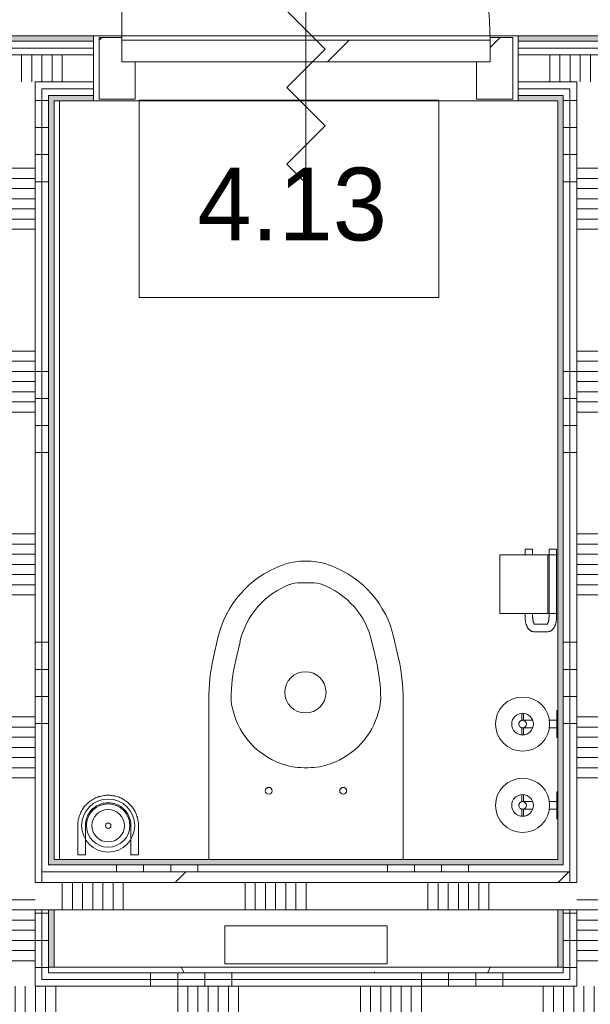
# Model space of a CAD drawing. Extents: x 2744 to 57639, y 3641 to 38820.
# Tile 87 of 179: x 34497 to 35550, y 32437 to 34254. Entities that reach past the tile are written whole.
import ezdxf

# ---------------------------------------------------------------- set-up
doc = ezdxf.new("R2010")
doc.units = 0
doc.header["$LTSCALE"] = 50
doc.layers.get('0').update_dxf_attribs({"linetype": 'CONTINUOUS'})
for name, color, linetype, lineweight in [('A-AREA-IDEN', 8, 'CONTINUOUS', 18), ('A-DETL-GENF', 8, 'CONTINUOUS', 18), ('A-DOOR', 8, 'CONTINUOUS', 25), ('A-FLOR-OTLN', 8, 'CONTINUOUS', 18), ('A-GENM', 8, 'CONTINUOUS', 18), ('A-WALL-PATT', 8, 'CONTINUOUS', 50), ('I-WALL', 8, 'CONTINUOUS', 25), ('P-SANR-FIXT', 8, 'CONTINUOUS', 18)]:
    doc.layers.add(name, color=color, linetype=linetype, lineweight=lineweight)
doc.styles.add('Frutiger_6', font='txt', dxfattribs={"height": 134.331683})
pattern_1 = [(270, (36388, 32505.7), (500, -4e-12), []), (270, (36338, 32505.7), (500, -4e-12), []), (270, (36288, 32505.7), (500, -4e-12), []), (270, (36238, 32505.7), (500, -4e-12), [])]
pattern_2 = [(270, (36399.95, 34224.45), (500, 3e-14), []), (270, (36349.95, 34224.45), (500, 3e-14), []), (270, (36299.95, 34224.45), (500, 3e-14), []), (270, (36249.95, 34224.45), (500, 3e-14), [])]
pattern_3 = [(360, (34439.95, 33105.1), (7e-13, 500), []), (360, (34439.95, 33055.1), (7e-13, 500), []), (360, (34439.95, 33005.1), (7e-13, 500), []), (360, (34439.95, 32955.1), (7e-13, 500), [])]
pattern_4 = [(360, (35489.95, 33105.1), (7e-13, 500), []), (360, (35489.95, 33055.1), (7e-13, 500), []), (360, (35489.95, 33005.1), (7e-13, 500), []), (360, (35489.95, 32955.1), (7e-13, 500), [])]

# ---------------------------------------------------------------- blocks, each defined once
blk = doc.blocks.new('32_KA_hout_67-114-enkele_deur_met dorpel - H630d-5655968-Plotview 4e Verdieping - schaal 1 op 100')
at = {"layer": 'A-GENM'}
h = blk.add_hatch(dxfattribs=at)
h.set_pattern_fill('FP_294', color=256, style=0, pattern_type=2)
h.set_pattern_definition([(225, (35024.95, 34164.45), (91.92388, -91.92388), [])])
h.paths.add_polyline_path([(-382.1, 57), (-382.1, -57), (-340.1, -57), (-340.1, -12), (-315.1, -12), (-315.1, 57)], flags=0)
h.paths.add_polyline_path([(314.9, 57), (314.9, -12), (339.9, -12), (339.9, -57), (381.9, -57), (381.9, 57)], flags=0)
at = {"layer": 'A-DETL-GENF'}
for p, q in [((35.4, 176.8), (0, 212.1)), ((0, 212.1), (0, -212.1)), ((-35.4, 106.1), (35.4, 176.8)), ((35.4, 35.4), (-35.4, 106.1)), ((-35.4, -35.4), (35.4, 35.4)), ((35.4, -106.1), (-35.4, -35.4)), ((-35.4, -176.8), (35.4, -106.1)), ((0, -212.1), (-35.4, -176.8))]:
    blk.add_line(p, q, dxfattribs=at)
at = {"layer": 'A-DOOR', "lineweight": 18}
for p, q in [((-382.1, 57), (-315.1, 57)), ((-382.1, -57), (-382.1, 57)), ((-315.1, 57), (-315.1, -12)), ((314.9, 57), (381.9, 57)), ((314.9, -12), (314.9, 57)), ((381.9, 57), (381.9, -57)), ((-340.1, -52), (-340.1, -57)), ((339.9, -57), (339.9, -52)), ((-340.1, -57), (-382.1, -57)), ((381.9, -57), (339.9, -57))]:
    blk.add_line(p, q, dxfattribs=at)
at = {"layer": 'A-GENM'}
blk.add_line((339.9, -52), (339.9, -732), dxfattribs=at)
blk.add_arc((339.9, -52), 680, 180, 270, dxfattribs=at)
blk = doc.blocks.new('74_3B_toilet - eenvoudig - 74_3B_toilet - eenvoudig-4325789-Plotview 4e Verdieping - schaal 1 op 100')
at = {"layer": 'P-SANR-FIXT'}
for p, q in [((-232.3, 590.5), (-237.2, 588.7)), ((-186.2, 596.9), (-196.8, 596.9)), ((-145.8, 588.7), (-150.7, 590.5)), ((-223.2, 553.2), (-220.4, 554.3)), ((-181.9, 557.2), (-201.1, 557.2)), ((-159.8, 553.2), (-162.6, 554.3)), ((-353.9, 455.6), (-362, 420.1)), ((-21.1, 420.1), (-29.2, 455.6)), ((-313.2, 448.4), (-321.6, 411.6)), ((-69.8, 448.4), (-61.4, 411.6)), ((-370.9, 340.9), (-370.9, 46.3)), ((-12.1, 46.3), (-12.1, 340.9)), ((-326.5, 322.7), (-325.4, 318.8)), ((-56.5, 322.7), (-57.6, 318.8)), ((-238.2, 223.6), (-236.9, 223.1)), ((-144.9, 223.6), (-146.2, 223.1)), ((-187.3, 215.9), (-195.7, 215.9)), ((-41.5, -76.2), (-341.5, -76.2)), ((-341.5, -76.2), (-341.5, -146.2)), ((-41.5, -146.2), (-41.5, -76.2)), ((-341.5, -146.2), (-41.5, -146.2))]:
    blk.add_line(p, q, dxfattribs=at)
for centre, radius in [((-192.5, 354.9), 38.1), ((-260.2, 173.2), 6.35), ((-122.8, 173.2), 6.35)]:
    blk.add_circle(centre, radius, dxfattribs=at)
for centre, radius, start, end in [((-172.2, 414), 186.4, 110.4134, 167.1278), ((-196.8, 495.3), 101.6, 90, 110.4134), ((-186.2, 495.3), 101.6, 69.5866, 90), ((-210.8, 414), 186.4, 12.8722, 69.5866), ((-168.7, 415.3), 148.3, 110.4134, 167.1278), ((-201.1, 493.7), 63.5, 90, 110.4134), ((-181.9, 493.7), 63.5, 69.5866, 90), ((-214.3, 415.3), 148.3, 12.8722, 69.5866), ((-15.3, 340.9), 355.6, 167.1278, 180), ((-367.7, 340.9), 355.6, 0, 12.8722), ((-12.1, 340.9), 317.5, 167.1278, 179.5378), ((-370.9, 340.9), 317.5, 0.4622, 12.8722), ((-235.5, 347.1), 94.2, 182.2156, 195), ((-147.5, 347.1), 94.2, 345, 357.7844), ((-190.5, 354.9), 139.7, 195, 250.0403), ((-192.5, 354.9), 139.7, 289.9597, 345), ((-195.7, 336.5), 120.6, 250.0403, 270), ((-187.3, 336.5), 120.6, 270, 289.9597)]:
    blk.add_arc(centre, radius, start, end, dxfattribs=at)
blk = doc.blocks.new('32_KA_binnendeur_hout - 32_KA_binnendeur_hout-5633690-Plotview 4e Verdieping - schaal 1 op 100')
at = {"layer": 'A-DOOR', "lineweight": 18}
h = blk.add_hatch(dxfattribs=at)
h.set_pattern_fill('FP_336', color=256, style=0, pattern_type=2)
h.set_pattern_definition([(45, (-35025.06, -34216.45), (-212.132, 212.132), [])])
h.paths.add_polyline_path([(340, -40), (340, 0), (-340, 0), (-340, -40)], flags=0)
for p, q in [((340, 0), (-340, 0)), ((-340, 0), (-340, -40)), ((340, -40), (340, 0)), ((-340, -40), (340, -40))]:
    blk.add_line(p, q, dxfattribs=at)
blk = doc.blocks.new('74_KA_D-Line reserve toiletrolhouder - Type 1-7879157-Plotview 4e Verdieping - schaal 1 op 100')
at = {"layer": 'P-SANR-FIXT'}
for p, q in [((118.6, 126.5), (105.2, 126.5)), ((105.2, 123.5), (118.6, 123.5)), ((118, 111), (118, 106.4)), ((144.8, 126.5), (131.3, 126.5)), ((131.7, 123.5), (144.8, 123.5)), ((132, 106.4), (132, 111)), ((118, 75.9), (118, 62)), ((132, 62), (132, 75.9)), ((100, 62), (100, 60)), ((103.3, 62), (100, 62)), ((100, 62), (150, 62)), ((150, 62), (146.7, 62)), ((150, 60), (150, 62))]:
    blk.add_line(p, q, dxfattribs=at)
at = {"layer": 'P-SANR-FIXT', "flags": 128}
for points in [[(118.1, 125.8), (118.1, 126.1), (118.1, 126.4), (118.2, 126.7), (118.3, 126.9), (118.4, 127.2), (118.4, 127.5), (118.6, 127.7), (118.7, 128), (118.8, 128.2), (118.9, 128.5), (119.1, 128.7), (119.2, 129), (119.4, 129.2), (119.6, 129.4)], [(123.3, 131.8), (123.5, 131.8), (123.8, 131.9), (124.1, 131.9), (124.4, 132), (124.6, 132), (124.9, 132), (125.2, 132), (125.5, 132), (125.8, 132), (126, 131.9), (126.3, 131.9), (126.6, 131.8), (126.9, 131.7), (127.1, 131.7), (127.4, 131.6), (127.7, 131.5), (127.9, 131.4)], [(131.4, 127.9), (131.5, 127.6), (131.6, 127.3), (131.7, 127.1), (131.8, 126.8), (131.8, 126.5), (131.9, 126.3), (131.9, 126), (132, 125.7), (132, 125.4), (132, 125.2), (132, 125)], [(118, 124.9), (118, 125), (118, 125)], [(118, 111), (118, 111.6), (118, 112.1), (118, 112.7), (118, 113.2), (118, 113.8), (118, 114.3), (118, 114.9), (118, 115.4), (118, 115.9), (118, 116.5), (118, 117), (118, 117.5), (118, 118), (118, 118.4), (118, 118.9), (118, 119.4), (118, 119.8), (118, 120.2), (118, 120.6), (118, 121), (118, 121.4), (118, 121.8), (118, 122.1), (118, 122.5), (118, 122.8), (118, 123.1), (118, 123.3), (118, 123.6), (118, 123.8), (118, 124), (118, 124.2), (118, 124.4)], [(132, 125), (132, 125), (132, 125), (132, 124.9), (132, 124.8), (132, 124.7), (132, 124.6), (132, 124.5), (132, 124.3), (132, 124.1), (132, 123.9), (132, 123.7), (132, 123.4), (132, 123.1), (132, 122.9), (132, 122.6), (132, 122.2), (132, 121.9), (132, 121.5), (132, 121.1), (132, 120.8), (132, 120.3), (132, 119.9), (132, 119.5), (132, 119), (132, 118.6), (132, 118.1), (132, 117.6), (132, 117.1), (132, 116.6), (132, 116.1), (132, 115.5), (132, 115), (132, 114.5), (132, 113.9), (132, 113.4), (132, 112.8), (132, 112.3), (132, 111.7), (132, 111.2), (132, 111)]]:
    blk.add_lwpolyline(points, dxfattribs=at)
at = {"layer": 'P-SANR-FIXT'}
for radius, start, end in [(50, 360, 180), (20, 0, 180), (7, 0, 180), (50, 180, 360), (20, 180, 360), (7, 180, 360)]:
    blk.add_arc((125, 125), radius, start, end, dxfattribs=at)
blk = doc.blocks.new('74_KA_D-Line toiletrolhouder - Type 1-7871651-Plotview 4e Verdieping - schaal 1 op 100')
at = {"layer": 'P-SANR-FIXT'}
for p, q in [((187.5, 167), (79.2, 167)), ((79.2, 78), (79.2, 167)), ((187.5, 167), (187.5, 78)), ((79.2, 120.4), (72.5, 120.4)), ((197.5, 120.4), (187.5, 120.4)), ((197.5, 120.4), (197.5, 119.5)), ((197.5, 119.5), (197.5, 106.4)), ((45.5, 104), (45.5, 78.6)), ((59.5, 78.6), (59.5, 104)), ((72.5, 106.4), (79.2, 106.4)), ((187.5, 106.4), (197.5, 106.4)), ((197.5, 76.2), (72.5, 76.2)), ((187.5, 78.2), (79.2, 78.2)), ((79.2, 60.2), (79.2, 78.2)), ((187.5, 78.2), (187.5, 60.2)), ((197.5, 76.2), (197.5, 75.4)), ((197.5, 75.4), (197.5, 62.2)), ((72.5, 62.2), (197.5, 62.2)), ((79.2, 60.2), (187.5, 60.2))]:
    blk.add_line(p, q, dxfattribs=at)
at = {"layer": 'P-SANR-FIXT', "flags": 128}
for points in [[(45.5, 104), (45.5, 104.9), (45.7, 105.9), (45.9, 106.8), (46.1, 107.7), (46.5, 108.6), (46.9, 109.4), (47.3, 110.2), (47.8, 111), (48.3, 111.7), (48.9, 112.3), (49.5, 112.9), (50.1, 113.5), (50.7, 114.1), (51.4, 114.6), (52, 115), (52.7, 115.5), (53.4, 115.9), (54.2, 116.3), (54.9, 116.7), (55.7, 117.1), (56.4, 117.4), (57.2, 117.7), (58, 118), (58.8, 118.3), (59.7, 118.6), (60.5, 118.8), (61.4, 119), (62.2, 119.3), (63.1, 119.4), (64, 119.6), (64.9, 119.8), (65.8, 119.9), (66.7, 120), (67.6, 120.1), (68.5, 120.2), (69.5, 120.3), (70.4, 120.3), (71.3, 120.4), (72.2, 120.4), (72.5, 120.4)], [(59.2, 102.9), (59.2, 102.9), (59.3, 103), (59.4, 103), (59.5, 103.1), (59.6, 103.2), (59.8, 103.4), (60, 103.5), (60.2, 103.7), (60.5, 103.8), (60.8, 104), (61.1, 104.2), (61.5, 104.4), (61.9, 104.5), (62.3, 104.7), (62.8, 104.9), (63.3, 105), (63.8, 105.2), (64.3, 105.3), (64.8, 105.5), (65.4, 105.6), (66, 105.7), (66.6, 105.9), (67.2, 106), (67.8, 106.1), (68.5, 106.1), (69.1, 106.2), (69.7, 106.3), (70.4, 106.3), (71.1, 106.3), (71.7, 106.4), (72.4, 106.4), (72.5, 106.4)], [(45.5, 78.6), (45.5, 77.6), (45.7, 76.7), (45.9, 75.8), (46.1, 74.8), (46.5, 74), (46.9, 73.1), (47.3, 72.4), (47.8, 71.6), (48.3, 70.9), (48.9, 70.3), (49.5, 69.7), (50.1, 69.1), (50.7, 68.5), (51.4, 68), (52, 67.5), (52.7, 67.1), (53.4, 66.7), (54.2, 66.3), (54.9, 65.9), (55.7, 65.5), (56.4, 65.2), (57.2, 64.9), (58, 64.6), (58.8, 64.3), (59.7, 64), (60.5, 63.8), (61.4, 63.5), (62.2, 63.3), (63.1, 63.1), (64, 63), (64.9, 62.8), (65.8, 62.7), (66.7, 62.6), (67.6, 62.5), (68.5, 62.4), (69.5, 62.3), (70.4, 62.3), (71.3, 62.2), (72.2, 62.2), (72.5, 62.2)], [(59.2, 79.7), (59.2, 79.7), (59.3, 79.6), (59.4, 79.6), (59.5, 79.5), (59.6, 79.3), (59.8, 79.2), (60, 79.1), (60.2, 78.9), (60.5, 78.7), (60.8, 78.6), (61.1, 78.4), (61.5, 78.2), (61.9, 78.1), (62.3, 77.9), (62.8, 77.7), (63.3, 77.6), (63.8, 77.4), (64.3, 77.2), (64.8, 77.1), (65.4, 77), (66, 76.8), (66.6, 76.7), (67.2, 76.6), (67.8, 76.5), (68.5, 76.5), (69.1, 76.4), (69.7, 76.3), (70.4, 76.3), (71.1, 76.3), (71.7, 76.2), (72.4, 76.2), (72.5, 76.2)]]:
    blk.add_lwpolyline(points, dxfattribs=at)
blk = doc.blocks.new('74_KU_D line toiletborstel - Type 1-7877824-Plotview 4e Verdieping - schaal 1 op 100')
at = {"layer": 'P-SANR-FIXT'}
for p, q in [((69, 109), (69, 55)), ((83, 55), (83, 109)), ((167, 109), (167, 55)), ((181, 55), (181, 109)), ((83, 55), (69, 55)), ((181, 55), (167, 55))]:
    blk.add_line(p, q, dxfattribs=at)
at = {"layer": 'P-SANR-FIXT', "flags": 128}
for points in [[(181, 109), (181, 111.2), (180.9, 113.5), (180.6, 115.7), (180.3, 117.9), (179.9, 120.1), (179.4, 122.3), (178.9, 124.5), (178.2, 126.6), (177.5, 128.7), (176.6, 130.8), (175.7, 132.9), (174.7, 134.9), (173.6, 136.8), (172.5, 138.8), (171.3, 140.6), (170, 142.5), (168.6, 144.2), (167.1, 146), (165.6, 147.6), (164, 149.2), (162.4, 150.7), (160.7, 152.2), (159, 153.6), (157.1, 154.9), (155.3, 156.2), (153.4, 157.3), (151.4, 158.4), (149.4, 159.4), (147.4, 160.4), (145.3, 161.2), (143.2, 162), (141.1, 162.7), (138.9, 163.3), (136.7, 163.8), (134.5, 164.2), (132.3, 164.6), (130.1, 164.8), (127.8, 165), (125.6, 165), (123.4, 165), (121.1, 164.9), (118.9, 164.7), (116.7, 164.4), (114.5, 164), (112.3, 163.6), (110.1, 163), (107.9, 162.4), (105.8, 161.7), (103.7, 160.9), (101.7, 160), (99.7, 159), (97.7, 157.9), (95.7, 156.8), (93.9, 155.6), (92, 154.3), (90.2, 153), (88.5, 151.5), (86.8, 150), (85.2, 148.5), (83.7, 146.9), (82.2, 145.2), (80.8, 143.4), (79.4, 141.6), (78.2, 139.8), (77, 137.9), (75.9, 135.9), (74.8, 134), (73.9, 131.9), (73, 129.9), (72.2, 127.8), (71.5, 125.6), (70.9, 123.5), (70.3, 121.3), (69.9, 119.1), (69.5, 116.9), (69.2, 114.7), (69.1, 112.4), (69, 110.2), (69, 109)], [(83, 109), (83, 110.7), (83.1, 112.4), (83.3, 114), (83.5, 115.7), (83.8, 117.4), (84.2, 119), (84.6, 120.6), (85.1, 122.2), (85.6, 123.8), (86.3, 125.4), (87, 126.9), (87.7, 128.4), (88.5, 129.9), (89.4, 131.3), (90.3, 132.7), (91.3, 134.1), (92.3, 135.4), (93.4, 136.7), (94.5, 138), (95.7, 139.2), (96.9, 140.3), (98.2, 141.4), (99.5, 142.5), (100.9, 143.4), (102.3, 144.4), (103.7, 145.3), (105.2, 146.1), (106.7, 146.8), (108.2, 147.5), (109.8, 148.2), (111.3, 148.8), (112.9, 149.3), (114.6, 149.7), (116.2, 150.1), (117.9, 150.4), (119.5, 150.7), (121.2, 150.9), (122.9, 151), (124.5, 151), (126.2, 151), (127.9, 150.9), (129.6, 150.8), (131.3, 150.6), (132.9, 150.3), (134.6, 149.9), (136.2, 149.5), (137.8, 149.1), (139.4, 148.5), (141, 147.9), (142.5, 147.2), (144, 146.5), (145.5, 145.7), (146.9, 144.9), (148.4, 144), (149.7, 143), (151.1, 142), (152.4, 140.9), (153.6, 139.8), (154.8, 138.6), (156, 137.4), (157.1, 136.1), (158.2, 134.8), (159.2, 133.5), (160.1, 132.1), (161, 130.7), (161.9, 129.2), (162.6, 127.7), (163.4, 126.2), (164, 124.7), (164.6, 123.1), (165.1, 121.5), (165.6, 119.9), (166, 118.2), (166.4, 116.6), (166.6, 114.9), (166.8, 113.3), (167, 111.6), (167, 109.9), (167, 109)]]:
    blk.add_lwpolyline(points, dxfattribs=at)
at = {"layer": 'P-SANR-FIXT'}
for centre, radius, start, end in [((125, 109), 49, 0, 180), ((125, 109), 40, 0, 180), ((125, 108.8), 30, 90, 270), ((125, 108.8), 30, 270, 90), ((125, 108.8), 5, 0, 180), ((125, 109), 49, 180, 0), ((125, 109), 40, 180, 0), ((125, 108.8), 5, 180, 360)]:
    blk.add_arc(centre, radius, start, end, dxfattribs=at)
blk = doc.blocks.new('00_KU ruimtetag klein - 00_KU ruimtetag klein-3654224-Plotview 4e Verdieping - schaal 1 op 100')
at = {"layer": 'A-AREA-IDEN'}
for p, q in [((2.754, 1.853), (-2.777, 1.853)), ((-2.777, 1.853), (-2.777, -1.794)), ((2.754, -1.794), (2.754, 1.853)), ((-2.777, -1.794), (2.754, -1.794))]:
    blk.add_line(p, q, dxfattribs=at)
blk = doc.blocks.new('Onderlegger 4e verdieping')
at = {"layer": 'A-WALL-PATT', "lineweight": 5}
h = blk.add_hatch(color=256, dxfattribs=at)
h.paths.add_polyline_path([(34366.9, 34214.5), (34632.9, 34214.5), (34632.9, 34224.5), (34366.9, 34224.5)], flags=0)
h.paths.add_polyline_path([(39799.9, 34214.5), (39809.9, 34214.5), (39809.9, 34224.5), (39616.9, 34224.5), (39616.9, 34214.5)], flags=0)
h.paths.add_polyline_path([(33582.9, 34214.5), (33582.9, 34224.5), (33389.9, 34224.5), (33389.9, 34214.5), (33399.9, 34214.5)], flags=0)
h.paths.add_polyline_path([(38832.9, 34214.5), (38832.9, 34224.5), (38566.9, 34224.5), (38566.9, 34214.5)], flags=0)
h.paths.add_polyline_path([(37782.9, 34214.5), (37782.9, 34224.5), (37516.9, 34224.5), (37516.9, 34214.5)], flags=0)
h.paths.add_polyline_path([(35682.9, 34214.5), (35682.9, 34224.5), (35416.9, 34224.5), (35416.9, 34214.5), (35481, 34214.5)], flags=0)
h.paths.add_polyline_path([(36586.9, 34214.5), (36732.9, 34214.5), (36732.9, 34224.5), (36466.9, 34224.5), (36466.9, 34214.5)], flags=0)
at = {"layer": 'A-WALL-PATT', "lineweight": 18}
h = blk.add_hatch(dxfattribs=at)
h.set_pattern_fill('FP_303', color=256, angle=90, style=0, pattern_type=2)
h.set_pattern_definition(pattern_2)
h.paths.add_polyline_path([(36732.9, 34202), (36732.9, 34214.5), (36466.9, 34214.5), (36466.9, 34202), (36586.9, 34202)], flags=0)
h.paths.add_polyline_path([(33412.4, 34202), (33582.9, 34202), (33582.9, 34214.5), (33399.9, 34214.5), (33399.9, 34202)], flags=0)
h.paths.add_polyline_path([(35416.9, 34202), (35682.9, 34202), (35682.9, 34214.5), (35416.9, 34214.5)], flags=0)
h.paths.add_polyline_path([(39616.9, 34202), (39799.9, 34202), (39799.9, 34214.5), (39616.9, 34214.5)], flags=0)
h.paths.add_polyline_path([(34632.9, 34202), (34632.9, 34214.5), (34366.9, 34214.5), (34366.9, 34202)], flags=0)
h.paths.add_polyline_path([(38566.9, 34202), (38832.9, 34202), (38832.9, 34214.5), (38566.9, 34214.5)], flags=0)
h.paths.add_polyline_path([(37516.9, 34202), (37782.9, 34202), (37782.9, 34214.5), (37516.9, 34214.5)], flags=0)
h = blk.add_hatch(dxfattribs=at)
h.set_pattern_fill('FP_303', color=256, angle=90, style=0, pattern_type=2)
h.set_pattern_definition(pattern_2)
h.paths.add_polyline_path([(39787.4, 34189.5), (39787.4, 34202), (39616.9, 34202), (39616.9, 34189.5), (39774.9, 34189.5)], flags=0)
h.paths.add_polyline_path([(33582.9, 34189.5), (33582.9, 34202), (33412.4, 34202), (33412.4, 34189.5), (33424.9, 34189.5)], flags=0)
h.paths.add_polyline_path([(34632.9, 34189.5), (34632.9, 34202), (34366.9, 34202), (34366.9, 34189.5)], flags=0)
h.paths.add_polyline_path([(35682.9, 34189.5), (35682.9, 34202), (35416.9, 34202), (35416.9, 34189.5), (35481, 34189.5)], flags=0)
h.paths.add_polyline_path([(36466.9, 34189.5), (36732.9, 34189.5), (36732.9, 34202), (36466.9, 34202)], flags=0)
h.paths.add_polyline_path([(38832.9, 34189.5), (38832.9, 34202), (38566.9, 34202), (38566.9, 34189.5)], flags=0)
h.paths.add_polyline_path([(37516.9, 34189.5), (37782.9, 34189.5), (37782.9, 34202), (37516.9, 34202)], flags=0)
h = blk.add_hatch(dxfattribs=at)
h.set_pattern_fill('FP_304', color=256, angle=90, style=0, pattern_type=2)
h.set_pattern_definition([(270, (36599.95, 34224.45), (337.5, 2e-14), []), (270, (36581.2, 34224.45), (337.5, 2e-14), []), (270, (36562.45, 34224.45), (337.5, 2e-14), []), (270, (36543.7, 34224.45), (337.5, 2e-14), []), (270, (36524.95, 34224.45), (337.5, 2e-14), []), (270, (36506.2, 34224.45), (337.5, 2e-14), []), (270, (36487.45, 34224.45), (337.5, 2e-14), [])])
h.paths.add_polyline_path([(33582.9, 34139.5), (33582.9, 34189.5), (33424.9, 34189.5), (33424.9, 34139.5), (33474.9, 34139.5)], flags=0)
h.paths.add_polyline_path([(34533.1, 34139.5), (34632.9, 34139.5), (34632.9, 34189.5), (34366.9, 34189.5), (34366.9, 34139.5), (34524.9, 34139.5)], flags=0)
h.paths.add_polyline_path([(36466.9, 34139.5), (36732.9, 34139.5), (36732.9, 34189.5), (36466.9, 34189.5), (36466.9, 34151.8)], flags=0)
h.paths.add_polyline_path([(35416.9, 34139.5), (35682.9, 34139.5), (35682.9, 34189.5), (35416.9, 34189.5), (35416.9, 34151.8)], flags=0)
h.paths.add_polyline_path([(38640.7, 34139.5), (38832.9, 34139.5), (38832.9, 34189.5), (38566.9, 34189.5), (38566.9, 34139.5)], flags=0)
h.paths.add_polyline_path([(37674.9, 34139.5), (37782.9, 34139.5), (37782.9, 34189.5), (37516.9, 34189.5), (37516.9, 34139.5), (37624.9, 34139.5)], flags=0)
h.paths.add_polyline_path([(39774.9, 34139.5), (39774.9, 34189.5), (39616.9, 34189.5), (39616.9, 34139.5), (39724.9, 34139.5)], flags=0)
h = blk.add_hatch(dxfattribs=at)
h.set_pattern_fill('FP_303', color=256, angle=90, style=0, pattern_type=2)
h.set_pattern_definition(pattern_2)
h.paths.add_polyline_path([(39724.9, 34127), (39724.9, 34139.5), (39616.9, 34139.5), (39616.9, 34127), (39712.4, 34127)], flags=0)
h.paths.add_polyline_path([(33582.9, 34127), (33582.9, 34139.5), (33474.9, 34139.5), (33474.9, 34127), (33487.4, 34127)], flags=0)
h.paths.add_polyline_path([(38662.4, 34127), (38674.9, 34127), (38674.9, 34139.5), (38566.9, 34139.5), (38566.9, 34127), (38640.7, 34127)], flags=0)
h.paths.add_polyline_path([(34366.9, 34127), (34474.9, 34127), (34474.9, 34139.5), (34366.9, 34139.5)], flags=0)
h.paths.add_polyline_path([(34524.9, 34127), (34632.9, 34127), (34632.9, 34139.5), (34524.9, 34139.5)], flags=0)
h.paths.add_polyline_path([(35416.9, 34127), (35524.9, 34127), (35524.9, 34139.5), (35416.9, 34139.5)], flags=0)
h.paths.add_polyline_path([(35682.9, 34127), (35682.9, 34139.5), (35574.9, 34139.5), (35574.9, 34127), (35587.4, 34127)], flags=0)
h.paths.add_polyline_path([(37782.9, 34127), (37782.9, 34139.5), (37674.9, 34139.5), (37674.9, 34127), (37692.8, 34127)], flags=0)
h.paths.add_polyline_path([(37624.9, 34127), (37624.9, 34139.5), (37516.9, 34139.5), (37516.9, 34127), (37612.4, 34127)], flags=0)
h.paths.add_polyline_path([(36732.9, 34127), (36732.9, 34139.5), (36624.9, 34139.5), (36624.9, 34127), (36637.4, 34127)], flags=0)
h.paths.add_polyline_path([(36574.9, 34127), (36574.9, 34139.5), (36466.9, 34139.5), (36466.9, 34127), (36562.4, 34127)], flags=0)
h.paths.add_polyline_path([(38724.9, 34127), (38832.9, 34127), (38832.9, 34139.5), (38724.9, 34139.5)], flags=0)
h = blk.add_hatch(dxfattribs=at)
h.set_pattern_fill('FP_303', color=256, angle=90, style=0, pattern_type=2)
h.set_pattern_definition(pattern_2)
h.paths.add_polyline_path([(39712.4, 34114.5), (39712.4, 34127), (39616.9, 34127), (39616.9, 34114.5), (39699.9, 34114.5)], flags=0)
h.paths.add_polyline_path([(33582.9, 34114.5), (33582.9, 34127), (33487.4, 34127), (33487.4, 34114.5), (33499.9, 34114.5)], flags=0)
h.paths.add_polyline_path([(38662.4, 34114.5), (38662.4, 34127), (38566.9, 34127), (38566.9, 34114.5), (38649.9, 34114.5)], flags=0)
h.paths.add_polyline_path([(38737.4, 34114.5), (38832.9, 34114.5), (38832.9, 34127), (38737.4, 34127)], flags=0)
h.paths.add_polyline_path([(34366.9, 34114.5), (34462.4, 34114.5), (34462.4, 34127), (34366.9, 34127)], flags=0)
h.paths.add_polyline_path([(34632.9, 34114.5), (34632.9, 34127), (34537.4, 34127), (34537.4, 34114.5), (34549.9, 34114.5)], flags=0)
h.paths.add_polyline_path([(37692.8, 34114.5), (37782.9, 34114.5), (37782.9, 34127), (37687.4, 34127), (37687.4, 34114.5)], flags=0)
h.paths.add_polyline_path([(37612.4, 34114.5), (37612.4, 34127), (37516.9, 34127), (37516.9, 34114.5), (37599.9, 34114.5)], flags=0)
h.paths.add_polyline_path([(35416.9, 34114.5), (35512.4, 34114.5), (35512.4, 34127), (35416.9, 34127)], flags=0)
h.paths.add_polyline_path([(35682.9, 34114.5), (35682.9, 34127), (35587.4, 34127), (35587.4, 34114.5), (35599.9, 34114.5)], flags=0)
h.paths.add_polyline_path([(36637.4, 34114.5), (36732.9, 34114.5), (36732.9, 34127), (36637.4, 34127)], flags=0)
h.paths.add_polyline_path([(36562.4, 34114.5), (36562.4, 34127), (36466.9, 34127), (36466.9, 34114.5), (36549.9, 34114.5)], flags=0)
h = blk.add_hatch(dxfattribs=at)
h.set_pattern_fill('FP_310', color=256, angle=90, style=0, pattern_type=2)
h.set_pattern_definition([(360, (34439.95, 33305.08), (4e-13, 337.5), []), (360, (34439.95, 33286.33), (4e-13, 337.5), []), (360, (34439.95, 33267.58), (4e-13, 337.5), []), (360, (34439.95, 33248.83), (4e-13, 337.5), []), (360, (34439.95, 33230.08), (4e-13, 337.5), []), (360, (34439.95, 33211.33), (4e-13, 337.5), []), (360, (34439.95, 33192.58), (4e-13, 337.5), [])])
h.paths.add_polyline_path([(34524.9, 32470.7), (34524.9, 34139.5), (34474.9, 34139.5), (34474.9, 32470.7)], flags=0)
h = blk.add_hatch(dxfattribs=at)
h.set_pattern_fill('FP_309', color=256, angle=90, style=0, pattern_type=2)
h.set_pattern_definition(pattern_3)
h.paths.add_polyline_path([(34524.9, 32483.2), (34537.4, 32483.2), (34537.4, 32612), (34524.9, 32612), (34524.9, 32505.7)], flags=0)
h.paths.add_polyline_path([(34524.9, 32662), (34537.4, 32662), (34537.4, 34127), (34524.9, 34127), (34524.9, 32832.8)], flags=0)
h = blk.add_hatch(dxfattribs=at)
h.set_pattern_fill('FP_311', color=256, angle=90, style=0, pattern_type=2)
h.set_pattern_definition(pattern_4)
h.paths.add_polyline_path([(35512.4, 32483.2), (35524.9, 32483.2), (35524.9, 32612), (35512.4, 32612), (35512.4, 32495.7)], flags=0)
h.paths.add_polyline_path([(35512.4, 32662), (35524.9, 32662), (35524.9, 34127), (35512.4, 34127), (35512.4, 32682)], flags=0)
h = blk.add_hatch(dxfattribs=at)
h.set_pattern_fill('FP_312', color=256, angle=90, style=0, pattern_type=2)
h.set_pattern_definition([(360, (35489.95, 33305.08), (4e-13, 337.5), []), (360, (35489.95, 33286.33), (4e-13, 337.5), []), (360, (35489.95, 33267.58), (4e-13, 337.5), []), (360, (35489.95, 33248.83), (4e-13, 337.5), []), (360, (35489.95, 33230.08), (4e-13, 337.5), []), (360, (35489.95, 33211.33), (4e-13, 337.5), []), (360, (35489.95, 33192.58), (4e-13, 337.5), [])])
h.paths.add_polyline_path([(35574.9, 32470.7), (35574.9, 34139.5), (35524.9, 34139.5), (35524.9, 32470.7)], flags=0)
at = {"layer": 'A-WALL-PATT', "lineweight": 25}
h = blk.add_hatch(color=256, dxfattribs=at)
h.paths.add_polyline_path([(38639.9, 34104.5), (38649.9, 34104.5), (38649.9, 34114.5), (38566.9, 34114.5), (38566.9, 34104.5)], flags=0)
h.paths.add_polyline_path([(35481, 34104.5), (35499.9, 34104.5), (35499.9, 34114.5), (35416.9, 34114.5), (35416.9, 34104.5)], flags=0)
h.paths.add_polyline_path([(34366.9, 34104.5), (34449.9, 34104.5), (34449.9, 34114.5), (34366.9, 34114.5)], flags=0)
h.paths.add_polyline_path([(33499.9, 34104.5), (33582.9, 34104.5), (33582.9, 34114.5), (33499.9, 34114.5)], flags=0)
h.paths.add_polyline_path([(38749.9, 34104.5), (38832.9, 34104.5), (38832.9, 34114.5), (38749.9, 34114.5)], flags=0)
h.paths.add_polyline_path([(34632.9, 34104.5), (34632.9, 34114.5), (34549.9, 34114.5), (34549.9, 34104.5), (34559.9, 34104.5)], flags=0)
h.paths.add_polyline_path([(39616.9, 34104.5), (39699.9, 34104.5), (39699.9, 34114.5), (39616.9, 34114.5)], flags=0)
h.paths.add_polyline_path([(35609.9, 34104.5), (35682.9, 34104.5), (35682.9, 34114.5), (35599.9, 34114.5), (35599.9, 34104.5)], flags=0)
h.paths.add_polyline_path([(37699.9, 34104.5), (37782.9, 34104.5), (37782.9, 34114.5), (37699.9, 34114.5)], flags=0)
h.paths.add_polyline_path([(36466.9, 34104.5), (36549.9, 34104.5), (36549.9, 34114.5), (36466.9, 34114.5)], flags=0)
h.paths.add_polyline_path([(37599.9, 34104.5), (37599.9, 34114.5), (37516.9, 34114.5), (37516.9, 34104.5), (37589.9, 34104.5)], flags=0)
h.paths.add_polyline_path([(36732.9, 34104.5), (36732.9, 34114.5), (36649.9, 34114.5), (36649.9, 34104.5), (36659.9, 34104.5)], flags=0)
at = {"layer": 'A-WALL-PATT', "lineweight": 18}
h = blk.add_hatch(dxfattribs=at)
h.set_pattern_fill('FP_309', color=256, angle=90, style=0, pattern_type=2)
h.set_pattern_definition(pattern_3)
h.paths.add_polyline_path([(34549.9, 32495.7), (34549.9, 32612), (34537.4, 32612), (34537.4, 32495.7)], flags=0)
h.paths.add_polyline_path([(34549.9, 32682), (34549.9, 34114.5), (34537.4, 34114.5), (34537.4, 32682)], flags=0)
at = {"layer": 'A-WALL-PATT', "lineweight": 25}
h = blk.add_hatch(color=256, dxfattribs=at)
h.paths.add_polyline_path([(34559.9, 32505.7), (34559.9, 32612), (34549.9, 32612), (34549.9, 32505.7)], flags=0)
h.paths.add_polyline_path([(34549.9, 32694.5), (34559.9, 32694.5), (34559.9, 34104.5), (34549.9, 34104.5), (34549.9, 32832.8)], flags=0)
at = {"layer": 'A-WALL-PATT', "lineweight": 5}
h = blk.add_hatch(color=256, dxfattribs=at)
h.paths.add_polyline_path([(35499.9, 32505.7), (35499.9, 32612), (35489.9, 32612), (35489.9, 32505.7)], flags=0)
h.paths.add_polyline_path([(35489.9, 32694.5), (35499.9, 32694.5), (35499.9, 34104.5), (35489.9, 34104.5), (35489.9, 32704.5)], flags=0)
at = {"layer": 'A-WALL-PATT', "lineweight": 18}
h = blk.add_hatch(dxfattribs=at)
h.set_pattern_fill('FP_311', color=256, angle=90, style=0, pattern_type=2)
h.set_pattern_definition(pattern_4)
h.paths.add_polyline_path([(35512.4, 32495.7), (35512.4, 32612), (35499.9, 32612), (35499.9, 32495.7)], flags=0)
h.paths.add_polyline_path([(35499.9, 32682), (35512.4, 32682), (35512.4, 34114.5), (35499.9, 34114.5), (35499.9, 32694.5)], flags=0)
at = {"layer": 'A-WALL-PATT', "lineweight": 25}
blk.add_hatch(color=256, dxfattribs=at).paths.add_polyline_path([(34849, 32694.5), (35489.9, 32694.5), (35489.9, 32704.5), (34559.9, 32704.5), (34559.9, 32694.5), (34691, 32694.5)], flags=0)
at = {"layer": 'A-WALL-PATT', "lineweight": 18}
h = blk.add_hatch(dxfattribs=at)
h.set_pattern_fill('FP_320', color=256, angle=-270, style=0, pattern_type=2)
h.set_pattern_definition([(270, (34824.95, 32704.45), (500, 1e-12), []), (270, (34774.95, 32704.45), (500, 1e-12), []), (270, (34724.95, 32704.45), (500, 1e-12), []), (270, (34674.95, 32704.45), (500, 1e-12), [])])
h.paths.add_polyline_path([(34849, 32682), (35499.9, 32682), (35499.9, 32694.5), (34549.9, 32694.5), (34549.9, 32682), (34691, 32682)], flags=0)
h = blk.add_hatch(dxfattribs=at)
h.set_pattern_fill('FP_284', color=256, style=0, pattern_type=2)
h.set_pattern_definition([(45, (0, 0), (-353.5534, 353.5534), [])])
h.paths.add_polyline_path([(35512.4, 32662), (35512.4, 32682), (34537.4, 32682), (34537.4, 32662), (35489.9, 32662)], flags=0)
h = blk.add_hatch(dxfattribs=at)
h.set_pattern_fill('FP_319', color=256, angle=-270, style=0, pattern_type=2)
h.set_pattern_definition([(270, (35024.95, 32704.45), (337.5, 9e-13), []), (270, (35006.2, 32704.45), (337.5, 9e-13), []), (270, (34987.45, 32704.45), (337.5, 9e-13), []), (270, (34968.7, 32704.45), (337.5, 9e-13), []), (270, (34949.95, 32704.45), (337.5, 9e-13), []), (270, (34931.2, 32704.45), (337.5, 9e-13), []), (270, (34912.45, 32704.45), (337.5, 9e-13), [])])
h.paths.add_polyline_path([(35512.4, 32612), (35524.9, 32613), (35524.9, 32662), (34524.9, 32662), (34524.9, 32612), (35499.9, 32612)], flags=0)
h = blk.add_hatch(dxfattribs=at)
h.set_pattern_fill('FP_9', color=256, style=0, pattern_type=2)
h.set_pattern_definition([(0, (0, 0), (406.4, 101.6), [33.528, -271.272, 33.528, -271.272, -1625.6]), (0, (0, 0), (406.4, 101.6), [-609.6, 33.528, -576.072, 33.528, -271.272, -711.2]), (0, (0, 0), (406.4, 101.6), [-1524, 33.528, -169.672, 33.528, -474.472]), (120, (152.4, 50.8), (-291.18818, 301.15272), [33.528, -271.272, 33.528, -271.272, -1625.6]), (120, (152.4, 50.8), (-291.18818, 301.15272), [-609.6, 33.528, -576.072, 33.528, -271.272, -711.2]), (120, (152.4, 50.8), (-291.18818, 301.15272), [-1524, 33.528, -169.672, 33.528, -474.472]), (240, (203.2, 254), (-115.21182, -402.75272), [33.528, -271.272, 33.528, -271.272, -1625.6]), (240, (203.2, 254), (-115.21182, -402.75272), [-609.6, 33.528, -576.072, 33.528, -271.272, -711.2]), (240, (203.2, 254), (-115.21182, -402.75272), [-1524, 33.528, -169.672, 33.528, -474.472])])
h.paths.add_polyline_path([(33499.9, 32495.7), (34449.9, 32495.7), (34449.9, 32505.7), (33499.9, 32505.7)], flags=0)
h.paths.add_polyline_path([(34549.9, 32495.7), (35499.9, 32495.7), (35499.9, 32505.7), (34549.9, 32505.7)], flags=0)
h.paths.add_polyline_path([(35796.9, 32495.7), (36549.9, 32495.7), (36549.9, 32505.7), (35599.9, 32505.7), (35599.9, 32495.7)], flags=0)
h.paths.add_polyline_path([(37060.8, 32495.7), (37599.9, 32495.7), (37599.9, 32505.7), (36649.9, 32505.7), (36649.9, 32495.7), (36744.8, 32495.7)], flags=0)
h.paths.add_polyline_path([(37699.9, 32495.7), (38649.9, 32495.7), (38649.9, 32505.7), (37699.9, 32505.7)], flags=0)
h.paths.add_polyline_path([(38956.6, 32495.7), (39809.9, 32495.7), (39809.9, 32505.7), (38749.9, 32505.7), (38749.9, 32495.7)], flags=0)
h = blk.add_hatch(dxfattribs=at)
h.set_pattern_fill('FP_297', color=256, angle=90, style=0, pattern_type=2)
h.set_pattern_definition(pattern_1)
h.paths.add_polyline_path([(33412.4, 32483.2), (33412.4, 32495.7), (33399.8, 32495.7), (33399.8, 32483.2)], flags=0)
h.paths.add_polyline_path([(33585.1, 32483.2), (34462.4, 32483.2), (34462.4, 32495.7), (33487.4, 32495.7), (33487.4, 32483.2)], flags=0)
h.paths.add_polyline_path([(34537.4, 32483.2), (35512.4, 32483.2), (35512.4, 32495.7), (34537.4, 32495.7)], flags=0)
h.paths.add_polyline_path([(35796.9, 32483.2), (36562.4, 32483.2), (36562.4, 32495.7), (35587.4, 32495.7), (35587.4, 32483.2)], flags=0)
h.paths.add_polyline_path([(36744.8, 32483.2), (37612.4, 32483.2), (37612.4, 32495.7), (36637.4, 32495.7), (36637.4, 32483.2)], flags=0)
h.paths.add_polyline_path([(37692.8, 32483.2), (38662.4, 32483.2), (38662.4, 32495.7), (37687.4, 32495.7), (37687.4, 32483.2)], flags=0)
h.paths.add_polyline_path([(38737.4, 32483.2), (39809.9, 32483.2), (39809.9, 32495.7), (38737.4, 32495.7)], flags=0)
h = blk.add_hatch(dxfattribs=at)
h.set_pattern_fill('FP_297', color=256, angle=90, style=0, pattern_type=2)
h.set_pattern_definition(pattern_1)
h.paths.add_polyline_path([(33474.9, 32470.7), (34474.9, 32470.7), (34474.9, 32483.2), (33474.9, 32483.2)], flags=0)
h.paths.add_polyline_path([(33399.8, 32470.7), (33424.9, 32470.7), (33424.9, 32483.2), (33399.8, 32483.2)], flags=0)
h.paths.add_polyline_path([(34533.1, 32470.7), (35524.9, 32470.7), (35524.9, 32483.2), (34524.9, 32483.2), (34524.9, 32470.7)], flags=0)
h.paths.add_polyline_path([(35574.9, 32470.7), (36574.9, 32470.7), (36574.9, 32483.2), (35574.9, 32483.2)], flags=0)
h.paths.add_polyline_path([(36744.8, 32470.7), (37624.9, 32470.7), (37624.9, 32483.2), (36624.9, 32483.2), (36624.9, 32470.7)], flags=0)
h.paths.add_polyline_path([(37692.8, 32470.7), (38674.9, 32470.7), (38674.9, 32483.2), (37674.9, 32483.2), (37674.9, 32470.7)], flags=0)
h.paths.add_polyline_path([(38724.9, 32470.7), (39809.9, 32470.7), (39809.9, 32483.2), (38724.9, 32483.2)], flags=0)
h = blk.add_hatch(dxfattribs=at)
h.set_pattern_fill('FP_298', color=256, angle=90, style=0, pattern_type=2)
h.set_pattern_definition([(270, (36587.98, 32505.7), (337.5, -3e-12), []), (270, (36569.23, 32505.7), (337.5, -3e-12), []), (270, (36550.48, 32505.7), (337.5, -3e-12), []), (270, (36531.73, 32505.7), (337.5, -3e-12), []), (270, (36512.98, 32505.7), (337.5, -3e-12), []), (270, (36494.23, 32505.7), (337.5, -3e-12), []), (270, (36475.48, 32505.7), (337.5, -3e-12), [])])
h.paths.add_polyline_path([(33585.1, 32395.7), (39809.9, 32395.7), (39809.9, 32470.7), (33399.8, 32470.7), (33399.8, 32395.7)], flags=0)
at = {"layer": 'A-FLOR-OTLN'}
for p, q in [((35416.9, 34224.5), (34632.9, 34224.5)), ((34569.9, 32704.5), (34569.9, 34104.5)), ((34632.9, 34104.5), (35416.9, 34104.5))]:
    blk.add_line(p, q, dxfattribs=at)
at = {"layer": 'I-WALL', "lineweight": 18}
for p, q in [((34632.9, 34224.5), (34366.9, 34224.5)), ((34632.9, 34214.5), (34366.9, 34214.5)), ((34632.9, 34104.5), (34632.9, 34224.5)), ((35682.9, 34224.5), (35416.9, 34224.5)), ((35416.9, 34224.5), (35416.9, 34104.5)), ((35682.9, 34214.5), (35416.9, 34214.5)), ((34632.9, 34202), (34366.9, 34202)), ((35682.9, 34202), (35416.9, 34202)), ((34632.9, 34189.5), (34366.9, 34189.5)), ((35682.9, 34189.5), (35416.9, 34189.5)), ((34632.9, 34139.5), (34524.9, 34139.5)), ((34524.9, 34139.5), (34524.9, 32662)), ((34632.9, 34127), (34537.4, 34127)), ((34537.4, 32662), (34537.4, 34127)), ((35524.9, 34139.5), (35416.9, 34139.5)), ((35512.4, 34127), (35416.9, 34127)), ((35512.4, 34127), (35512.4, 32662)), ((35524.9, 34139.5), (35524.9, 32662)), ((34632.9, 34114.5), (34549.9, 34114.5)), ((34549.9, 34114.5), (34549.9, 32694.5)), ((34559.9, 34104.5), (34632.9, 34104.5)), ((34559.9, 32704.5), (34559.9, 34104.5)), ((35499.9, 34114.5), (35416.9, 34114.5)), ((35416.9, 34104.5), (35489.9, 34104.5)), ((35489.9, 34104.5), (35489.9, 32704.5)), ((35499.9, 34114.5), (35499.9, 32694.5)), ((35489.9, 32704.5), (34559.9, 32704.5)), ((34549.9, 32694.5), (35499.9, 32694.5)), ((34537.4, 32682), (35512.4, 32682)), ((34524.9, 32662), (35524.9, 32662)), ((34524.9, 32612), (34524.9, 32470.7)), ((34524.9, 32612), (35524.9, 32612)), ((34537.4, 32612), (34537.4, 32483.2)), ((34549.9, 32612), (34549.9, 32495.7)), ((34559.9, 32505.7), (34559.9, 32612)), ((35489.9, 32612), (35489.9, 32505.7)), ((35499.9, 32612), (35499.9, 32495.7)), ((35512.4, 32612), (35512.4, 32483.2)), ((35524.9, 32612), (35524.9, 32470.7)), ((35499.9, 32505.7), (34549.9, 32505.7)), ((34549.9, 32495.7), (35499.9, 32495.7)), ((34524.9, 32470.7), (35524.9, 32470.7)), ((34537.4, 32483.2), (35512.4, 32483.2))]:
    blk.add_line(p, q, dxfattribs=at)
at = {"layer": 'A-AREA-IDEN', "xscale": 99.99999999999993, "yscale": 99.99999999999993, "zscale": 99.99999999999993}
blk.add_blockref('00_KU ruimtetag klein - 00_KU ruimtetag klein-3654224-Plotview 4e Verdieping - schaal 1 op 100', (34995.1, 33920.8), dxfattribs=at)
at = {"layer": 'A-DOOR', "rotation": 180}
blk.add_blockref('32_KA_hout_67-114-enkele_deur_met dorpel - H630d-5655968-Plotview 4e Verdieping - schaal 1 op 100', (35024.9, 34164.5), dxfattribs=at)
at = {"layer": 'A-DOOR'}
blk.add_blockref('32_KA_binnendeur_hout - 32_KA_binnendeur_hout-5633690-Plotview 4e Verdieping - schaal 1 op 100', (35025.1, 34216.5), dxfattribs=at)
at = {"layer": 'P-SANR-FIXT', "rotation": 90.00000000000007}
for name, p in [('74_KA_D-Line toiletrolhouder - Type 1-7871651-Plotview 4e Verdieping - schaal 1 op 100', (35549.9, 33079.5)), ('74_KA_D-Line reserve toiletrolhouder - Type 1-7879157-Plotview 4e Verdieping - schaal 1 op 100', (35549.9, 32829.5)), ('74_KA_D-Line reserve toiletrolhouder - Type 1-7879157-Plotview 4e Verdieping - schaal 1 op 100', (35549.9, 32679.5))]:
    blk.add_blockref(name, p, dxfattribs=at)
at = {"layer": 'P-SANR-FIXT'}
for name, p in [('74_3B_toilet - eenvoudig - 74_3B_toilet - eenvoudig-4325789-Plotview 4e Verdieping - schaal 1 op 100', (35216.5, 32658.2)), ('74_KU_D line toiletborstel - Type 1-7877824-Plotview 4e Verdieping - schaal 1 op 100', (34534.9, 32658.2))]:
    blk.add_blockref(name, p, dxfattribs=at)
at = {"layer": 'A-AREA-IDEN', "insert": (34999.6, 33981.3), "char_height": 134.33, "width": 438.463, "attachment_point": 2, "line_spacing_factor": 1.017696, "style": 'Frutiger_6'}
blk.add_mtext('4.13', dxfattribs=at)

msp = doc.modelspace()

# ---------------------------------------------------------------- block references
msp.add_blockref('Onderlegger 4e verdieping', (0, 0))

doc.saveas('drawing.dxf')
